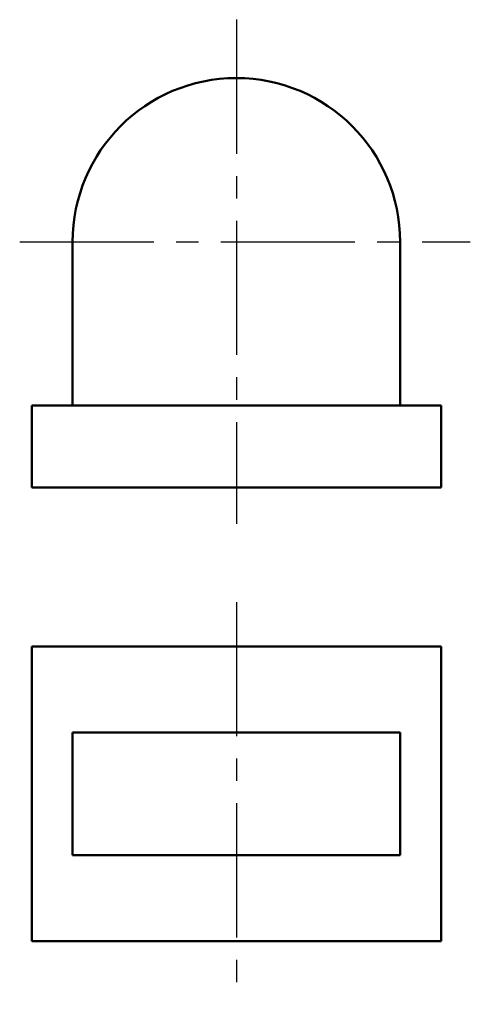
# Model space of a CAD drawing. Header units: millimetres. Extents: x 99 to 154, y 222 to 342.
import ezdxf

# ---------------------------------------------------------------- set-up
doc = ezdxf.new("R2010")
doc.units = ezdxf.units.MM
doc.header["$LTSCALE"] = 0.86
doc.linetypes.add('CENTER2', pattern=[28.575, 19.05, -3.175, 3.175, -3.175])
doc.layers.add('点画线层', color=3, linetype='CENTER2')
doc.layers.add('粗实线层', color=7, linetype='Continuous', lineweight=50)

# ---------------------------------------------------------------- blocks, each defined once
blk = doc.blocks.new('fgg')
at = {"layer": '点画线层', "color": 7}
for p, q in [((25, 76.57), (25, 14.97)), ((-1.47, 49.43), (53.58, 49.43)), ((25, 5.43), (25, -43.7))]:
    blk.add_line(p, q, dxfattribs=at)
at = {"layer": '粗实线层'}
for p, q in [((5, 49.43), (5, 29.43)), ((45, 29.43), (45, 49.43)), ((0, 29.43), (0, 19.43)), ((0, 29.43), (50, 29.43)), ((50, 29.43), (50, 19.43)), ((0, 19.43), (50, 19.43)), ((0, 0), (0, -36)), ((50, 0), (0, 0)), ((50, -36), (50, 0)), ((5, -25.5), (5, -10.5)), ((45, -10.5), (5, -10.5)), ((45, -25.5), (45, -10.5)), ((45, -25.5), (5, -25.5)), ((0, -36), (50, -36))]:
    blk.add_line(p, q, dxfattribs=at)
blk.add_arc((25, 49.43), 20, 0, 180, dxfattribs=at)

msp = doc.modelspace()

# ---------------------------------------------------------------- block references
at = {"layer": '点画线层', "color": 7}
msp.add_blockref('fgg', (100.43, 265.4), dxfattribs=at)

doc.saveas('drawing.dxf')
